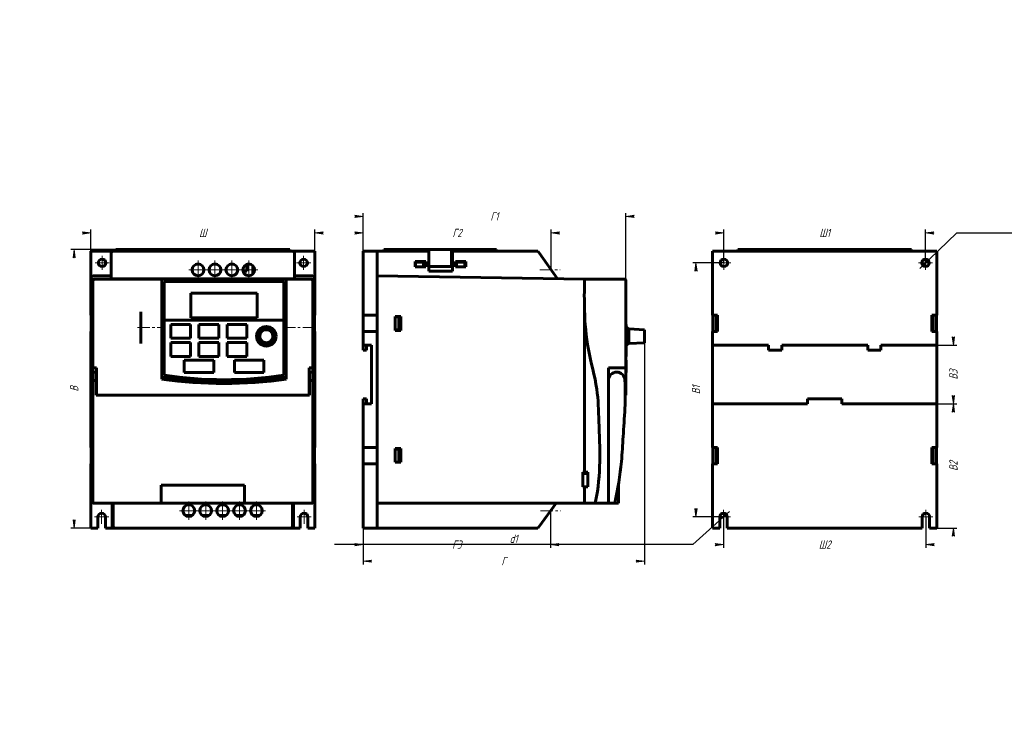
# Model space of a CAD drawing. Header units: millimetres. Extents: x 0 to 594, y 0 to 420.
import ezdxf

# ---------------------------------------------------------------- set-up
doc = ezdxf.new("R2010")
doc.units = ezdxf.units.MM
for name, pattern in [('K5LT_AXLED', [12, 7.5, -1.5, 1.5, -1.5]), ('K5LT_BASIC', [0]), ('K5LT_THIN', [0])]:
    doc.linetypes.add(name, pattern=pattern)
doc.layers.add('Системный слой', color=7, linetype='Continuous')
doc.styles.add('KDIMTEXTSTYLE', font='GOST_AU.SHX', dxfattribs={"width": 0.96, "oblique": 15, "height": 5})
doc.dimstyles.new('KDIMSTYLE (1.00)', dxfattribs={"dimtxt": 5, "dimasz": 1, "dimexe": 2, "dimexo": 0, "dimgap": 1, "dimtad": 1, "dimtxsty": 'KDIMTEXTSTYLE', "dimsah": 1, "dimcen": 0, "dimdle": 1, "dimadec": 0, "dimazin": 0, "dimtfac": 0.667, "dimtmove": 0, "dimatfit": 3, "dimfxl": 1, "dimtvp": 1, "dimtolj": 1, "dimtzin": 0, "dimarcsym": 0})

# ---------------------------------------------------------------- blocks, each defined once
blk = doc.blocks.new('U0')
at = {"layer": 'Системный слой', "color": 150, "linetype": 'K5LT_BASIC', "lineweight": 60, "true_color": 0x0080ff}
for p, q in [((45.1, 263.53), (44.95, 263.53)), ((176.05, 263.53), (175.9, 263.53))]:
    blk.add_line(p, q, dxfattribs=at)
blk = doc.blocks.new('U1')
at = {"layer": 'Системный слой', "color": 150, "linetype": 'K5LT_BASIC', "lineweight": 60, "true_color": 0x0080ff}
for p, q in [((43.39, 128.82), (43.1, 129.53)), ((44.1, 128.53), (43.39, 128.82))]:
    blk.add_line(p, q, dxfattribs=at)
blk = doc.blocks.new('U2')
at = {"layer": 'Системный слой', "color": 150, "linetype": 'K5LT_BASIC', "lineweight": 60, "true_color": 0x0080ff}
for p, q in [((85.8, 263.53), (86.4, 263.53)), ((160.2, 263.53), (160.8, 263.53))]:
    blk.add_line(p, q, dxfattribs=at)
blk = doc.blocks.new('U3')
at = {"layer": 'Системный слой', "color": 150, "linetype": 'K5LT_BASIC', "lineweight": 60, "true_color": 0x0080ff}
for p, q in [((56.25, 280.53), (42.85, 280.53)), ((178.15, 280.53), (164.75, 280.53))]:
    blk.add_line(p, q, dxfattribs=at)
blk = doc.blocks.new('U4')
at = {"layer": 'Системный слой', "color": 150, "linetype": 'K5LT_BASIC', "lineweight": 60, "true_color": 0x0080ff}
for p, q in [((51.7, 113.53), (57.38, 113.53)), ((163.62, 113.53), (169.3, 113.53))]:
    blk.add_line(p, q, dxfattribs=at)
blk = doc.blocks.new('U5')
at = {"layer": 'Системный слой', "color": 30, "linetype": 'K5LT_AXLED', "lineweight": 18, "true_color": 0xff8000}
for q in [(45.45, 273.38), (49.7, 277.63), (53.95, 273.38), (49.7, 269.13)]:
    blk.add_line((49.7, 273.38), q, dxfattribs=at)
blk = doc.blocks.new('U6')
at = {"layer": 'Системный слой', "color": 30, "linetype": 'K5LT_AXLED', "lineweight": 18, "true_color": 0xff8000}
for q in [(102.02, 129.53), (96.47, 123.98), (107.57, 123.98), (102.02, 118.43)]:
    blk.add_line((102.02, 123.98), q, dxfattribs=at)
blk = doc.blocks.new('U7')
at = {"layer": 'Системный слой', "color": 30, "linetype": 'K5LT_AXLED', "lineweight": 18, "true_color": 0xff8000}
for q in [(107.6, 274.73), (102.05, 269.18), (113.15, 269.18), (107.6, 263.63)]:
    blk.add_line((107.6, 269.18), q, dxfattribs=at)
blk = doc.blocks.new('U8')
at = {"layer": 'Системный слой', "color": 30, "linetype": 'K5LT_AXLED', "lineweight": 18, "true_color": 0xff8000}
for q in [(112.22, 129.53), (106.67, 123.98), (117.77, 123.98), (112.22, 118.43)]:
    blk.add_line((112.22, 123.98), q, dxfattribs=at)
blk = doc.blocks.new('U9')
at = {"layer": 'Системный слой', "color": 30, "linetype": 'K5LT_AXLED', "lineweight": 18, "true_color": 0xff8000}
for q in [(117.8, 274.73), (112.25, 269.18), (123.35, 269.18), (117.8, 263.63)]:
    blk.add_line((117.8, 269.18), q, dxfattribs=at)
blk = doc.blocks.new('U10')
at = {"layer": 'Системный слой', "color": 30, "linetype": 'K5LT_AXLED', "lineweight": 18, "true_color": 0xff8000}
for q in [(122.42, 129.53), (116.87, 123.98), (127.97, 123.98), (122.42, 118.43)]:
    blk.add_line((122.42, 123.98), q, dxfattribs=at)
blk = doc.blocks.new('U11')
at = {"layer": 'Системный слой', "color": 30, "linetype": 'K5LT_AXLED', "lineweight": 18, "true_color": 0xff8000}
for q in [(128, 274.73), (122.45, 269.18), (133.55, 269.18), (128, 263.63)]:
    blk.add_line((128, 269.18), q, dxfattribs=at)
blk = doc.blocks.new('U12')
at = {"layer": 'Системный слой', "color": 30, "linetype": 'K5LT_AXLED', "lineweight": 18, "true_color": 0xff8000}
for q in [(132.62, 129.53), (127.07, 123.98), (138.17, 123.98), (132.62, 118.43)]:
    blk.add_line((132.62, 123.98), q, dxfattribs=at)
blk = doc.blocks.new('U13')
at = {"layer": 'Системный слой', "color": 30, "linetype": 'K5LT_AXLED', "lineweight": 18, "true_color": 0xff8000}
for q in [(138.2, 274.73), (132.65, 269.18), (143.75, 269.18), (138.2, 263.63)]:
    blk.add_line((138.2, 269.18), q, dxfattribs=at)
blk = doc.blocks.new('U14')
at = {"layer": 'Системный слой', "color": 30, "linetype": 'K5LT_AXLED', "lineweight": 18, "true_color": 0xff8000}
for q in [(142.82, 129.53), (137.27, 123.98), (148.37, 123.98), (142.82, 118.43)]:
    blk.add_line((142.82, 123.98), q, dxfattribs=at)
blk = doc.blocks.new('U15')
at = {"layer": 'Системный слой', "color": 30, "linetype": 'K5LT_AXLED', "lineweight": 18, "true_color": 0xff8000}
for q in [(167.05, 273.38), (171.3, 277.63), (175.55, 273.38), (171.3, 269.13)]:
    blk.add_line((171.3, 273.38), q, dxfattribs=at)
blk = doc.blocks.new('U16')
at = {"layer": 'Системный слой', "color": 30, "linetype": 'K5LT_AXLED', "lineweight": 18, "true_color": 0xff8000}
for q in [(45.2, 120.28), (49.45, 124.53), (53.7, 120.28), (49.45, 116.03)]:
    blk.add_line((49.45, 120.28), q, dxfattribs=at)
blk = doc.blocks.new('U17')
at = {"layer": 'Системный слой', "color": 30, "linetype": 'K5LT_AXLED', "lineweight": 18, "true_color": 0xff8000}
for q in [(167.3, 120.28), (171.55, 124.53), (175.8, 120.28), (171.55, 116.03)]:
    blk.add_line((171.55, 120.28), q, dxfattribs=at)
blk = doc.blocks.new('KDIMARROW_01')
at = {"layer": 'Системный слой'}
blk.add_hatch(color=0, dxfattribs=at).paths.add_polyline_path([(0, 0), (-5, 0.66), (-4.5, 0), (-5, -0.66)])
at = {"layer": 'Системный слой', "color": 0, "linetype": 'K5LT_THIN', "lineweight": 18}
for p, q in [((-4.5, 0), (-5, 0.66)), ((-5, 0.66), (0, 0)), ((0, 0), (-5, -0.66)), ((-5, -0.66), (-4.5, 0)), ((0, 0), (-1, 0))]:
    blk.add_line(p, q, dxfattribs=at)
blk = doc.blocks.new('U18')
at = {"layer": 'Системный слой', "color": 150, "linetype": 'K5LT_BASIC', "lineweight": 60, "true_color": 0x0080ff}
for p, q in [((215.75, 241.93), (215.75, 231.93)), ((215.75, 162.13), (215.75, 152.13))]:
    blk.add_line(p, q, dxfattribs=at)
blk = doc.blocks.new('U19')
at = {"layer": 'Системный слой', "color": 150, "linetype": 'K5LT_BASIC', "lineweight": 60, "true_color": 0x0080ff}
for p, q in [((347.19, 128.71), (347.25, 128.98)), ((347.25, 128.98), (347.31, 129.25)), ((347.31, 129.25), (347.37, 129.53))]:
    blk.add_line(p, q, dxfattribs=at)
blk = doc.blocks.new('U20')
at = {"layer": 'Системный слой', "color": 150, "linetype": 'K5LT_BASIC', "lineweight": 60, "true_color": 0x0080ff}
for p, q in [((244.7, 281.43), (243.7, 281.43)), ((263.6, 281.43), (262.6, 281.43))]:
    blk.add_line(p, q, dxfattribs=at)
blk = doc.blocks.new('U21')
at = {"layer": 'Системный слой', "color": 150, "linetype": 'K5LT_BASIC', "lineweight": 60, "true_color": 0x0080ff}
for p, q in [((418.25, 241.93), (418.25, 231.93)), ((418.25, 162.13), (418.25, 152.13))]:
    blk.add_line(p, q, dxfattribs=at)
blk = doc.blocks.new('U22')
at = {"layer": 'Системный слой', "color": 150, "linetype": 'K5LT_BASIC', "lineweight": 60, "true_color": 0x0080ff}
for p, q in [((553.05, 241.93), (553.05, 231.93)), ((553.05, 162.13), (553.05, 152.13))]:
    blk.add_line(p, q, dxfattribs=at)
blk = doc.blocks.new('U23')
at = {"layer": 'Системный слой', "color": 150, "linetype": 'K5LT_BASIC', "lineweight": 60, "true_color": 0x0080ff}
for p, q in [((420.25, 241.93), (420.25, 231.93)), ((420.25, 162.13), (420.25, 152.13))]:
    blk.add_line(p, q, dxfattribs=at)
blk = doc.blocks.new('U24')
at = {"layer": 'Системный слой', "color": 150, "linetype": 'K5LT_BASIC', "lineweight": 60, "true_color": 0x0080ff}
for p, q in [((551.05, 241.93), (551.05, 231.93)), ((551.05, 162.13), (551.05, 152.13))]:
    blk.add_line(p, q, dxfattribs=at)
blk = doc.blocks.new('U25')
at = {"layer": 'Системный слой', "color": 150, "linetype": 'K5LT_BASIC', "lineweight": 60, "true_color": 0x0080ff}
for p, q in [((420.35, 241.03), (420.35, 240.93)), ((420.35, 232.93), (420.35, 232.63))]:
    blk.add_line(p, q, dxfattribs=at)
blk = doc.blocks.new('U26')
at = {"layer": 'Системный слой', "color": 150, "linetype": 'K5LT_BASIC', "lineweight": 60, "true_color": 0x0080ff}
for p, q in [((550.95, 241.03), (550.95, 240.93)), ((550.95, 232.93), (550.95, 232.63))]:
    blk.add_line(p, q, dxfattribs=at)
blk = doc.blocks.new('U27')
at = {"layer": 'Системный слой', "color": 30, "linetype": 'K5LT_AXLED', "lineweight": 18, "true_color": 0xff8000}
for q in [(420.6, 273.38), (424.85, 277.63), (429.1, 273.38), (424.85, 269.13)]:
    blk.add_line((424.85, 273.38), q, dxfattribs=at)
blk = doc.blocks.new('U28')
at = {"layer": 'Системный слой', "color": 30, "linetype": 'K5LT_AXLED', "lineweight": 18, "true_color": 0xff8000}
for q in [(542.2, 273.38), (546.45, 277.63), (550.7, 273.38), (546.45, 269.13)]:
    blk.add_line((546.45, 273.38), q, dxfattribs=at)
blk = doc.blocks.new('U29')
at = {"layer": 'Системный слой', "color": 30, "linetype": 'K5LT_AXLED', "lineweight": 18, "true_color": 0xff8000}
for q in [(420.35, 120.28), (424.6, 124.53), (428.85, 120.28), (424.6, 116.03)]:
    blk.add_line((424.6, 120.28), q, dxfattribs=at)
blk = doc.blocks.new('U30')
at = {"layer": 'Системный слой', "color": 30, "linetype": 'K5LT_AXLED', "lineweight": 18, "true_color": 0xff8000}
for q in [(542.45, 120.28), (546.7, 124.53), (550.95, 120.28), (546.7, 116.03)]:
    blk.add_line((546.7, 120.28), q, dxfattribs=at)
blk = doc.blocks.new('KDIMARROW_02')
at = {"layer": 'Системный слой'}
blk.add_hatch(color=0, dxfattribs=at).paths.add_polyline_path([(4.5, 0), (5, 0.66), (0, 0), (5, -0.66)])
at = {"layer": 'Системный слой', "color": 0, "linetype": 'K5LT_THIN', "lineweight": 18}
for p, q in [((0, 0), (-1, 0)), ((5, 0.66), (0, 0)), ((0, 0), (5, -0.66)), ((0, 0), (7, 0)), ((4.5, 0), (5, 0.66)), ((5, -0.66), (4.5, 0))]:
    blk.add_line(p, q, dxfattribs=at)

msp = doc.modelspace()

# ---------------------------------------------------------------- linework, layer by layer
at = {"layer": 'Системный слой', "color": 150, "linetype": 'K5LT_BASIC', "lineweight": 60, "true_color": 0x0080ff}
for p, q in [((42.849, 280.525), (42.849, 241.925)), ((55.249, 279.525), (55.249, 263.787)), ((164.749, 280.525), (56.249, 280.525)), ((58.049, 280.525), (58.049, 281.425)), ((58.049, 281.425), (162.949, 281.425)), ((162.949, 280.525), (162.949, 281.425)), ((165.749, 263.787), (165.749, 279.525)), ((178.149, 241.925), (178.149, 280.525)), ((207.149, 280.525), (207.149, 241.925)), ((207.149, 280.525), (215.749, 280.525)), ((215.749, 280.525), (246.749, 280.525)), ((215.749, 280.525), (215.749, 241.925)), ((219.699, 280.525), (219.699, 281.425)), ((219.699, 281.425), (243.699, 281.425)), ((243.699, 281.425), (243.699, 280.525)), ((244.699, 280.525), (244.699, 281.425)), ((246.749, 281.425), (244.699, 281.425)), ((246.749, 281.425), (260.549, 281.425)), ((246.749, 281.425), (246.749, 280.525)), ((246.749, 280.525), (246.749, 279.525)), ((246.749, 279.525), (246.749, 268.325)), ((262.599, 281.425), (260.549, 281.425)), ((260.549, 271.125), (260.549, 281.425)), ((261.049, 280.525), (312.649, 280.525)), ((261.049, 279.525), (261.049, 280.525)), ((261.049, 268.325), (261.049, 279.525)), ((262.599, 281.425), (262.599, 280.525)), ((263.599, 281.425), (287.599, 281.425)), ((263.599, 280.525), (263.599, 281.425)), ((287.599, 280.525), (287.599, 281.425)), ((313.348, 279.525), (312.649, 280.525)), ((313.348, 279.525), (324.349, 263.787)), ((417.999, 280.525), (553.299, 280.525)), ((417.999, 241.925), (417.999, 280.525)), ((433.199, 280.525), (433.199, 281.425)), ((433.199, 281.425), (538.099, 281.425)), ((538.099, 280.525), (538.099, 281.425)), ((553.299, 280.525), (553.299, 241.925)), ((238.649, 274.125), (238.649, 270.925)), ((244.949, 274.125), (238.649, 274.125)), ((243.699, 273.825), (238.699, 273.825)), ((238.699, 273.825), (238.699, 271.068)), ((243.699, 271.068), (243.699, 273.825)), ((244.949, 270.925), (244.949, 274.125)), ((262.849, 274.125), (262.849, 270.925)), ((269.149, 274.125), (262.849, 274.125)), ((263.599, 273.825), (263.599, 271.068)), ((268.599, 273.825), (263.599, 273.825)), ((268.599, 271.068), (268.599, 273.825)), ((269.149, 270.925), (269.149, 274.125)), ((106.663, 272.599), (108.535, 272.599)), ((116.863, 272.599), (118.735, 272.599)), ((127.063, 272.599), (128.935, 272.599)), ((137.049, 268.425), (134.729, 268.425)), ((137.049, 272.534), (137.049, 268.425)), ((137.263, 272.599), (139.135, 272.599)), ((140.749, 271.645), (140.749, 266.705)), ((238.649, 270.925), (244.949, 270.925)), ((238.699, 270.925), (238.699, 271.068)), ((243.699, 271.068), (243.699, 270.925)), ((246.749, 271.125), (260.549, 271.125)), ((246.749, 268.325), (261.049, 268.325)), ((262.849, 270.925), (269.149, 270.925)), ((263.599, 270.925), (263.599, 271.068)), ((268.599, 271.068), (268.599, 270.925)), ((43.099, 264.525), (43.099, 129.525)), ((55.249, 265.525), (44.099, 265.525)), ((44.099, 262.525), (44.099, 210.125)), ((85.799, 263.525), (45.099, 263.525)), ((165.749, 263.787), (55.249, 263.787)), ((56.399, 263.642), (56.399, 263.597)), ((64.499, 263.642), (56.399, 263.642)), ((56.399, 263.597), (64.499, 263.597)), ((64.499, 263.597), (64.499, 263.642)), ((85.799, 263.525), (85.799, 262.525)), ((85.799, 262.525), (85.799, 243.864)), ((160.199, 263.525), (86.399, 263.525)), ((159.499, 262.225), (87.099, 262.225)), ((87.099, 262.225), (87.099, 205.635)), ((159.399, 262.125), (87.199, 262.125)), ((87.199, 262.125), (87.199, 238.925)), ((164.599, 263.642), (156.499, 263.642)), ((156.499, 263.642), (156.499, 263.597)), ((156.499, 263.597), (164.599, 263.597)), ((159.399, 238.925), (159.399, 262.125)), ((159.499, 205.635), (159.499, 262.225)), ((160.799, 262.525), (160.799, 263.525)), ((175.899, 263.525), (160.799, 263.525)), ((160.799, 243.864), (160.799, 262.525)), ((164.599, 263.597), (164.599, 263.642)), ((176.899, 265.525), (165.749, 265.525)), ((176.899, 243.864), (176.899, 262.525)), ((177.899, 264.525), (177.899, 129.525)), ((340.749, 263.525), (215.749, 265.525)), ((340.749, 263.525), (364.649, 263.525)), ((364.649, 263.525), (365.049, 263.525)), ((365.649, 262.925), (365.649, 262.525)), ((365.649, 262.525), (365.649, 210.125)), ((103.299, 255.125), (103.299, 240.325)), ((143.299, 255.125), (103.299, 255.125)), ((143.299, 240.325), (143.299, 255.125)), ((43.949, 129.525), (43.949, 244.906)), ((72.999, 224.786), (72.999, 243.864)), ((85.799, 243.864), (85.799, 241.003)), ((160.799, 241.003), (160.799, 243.864)), ((176.899, 243.864), (176.899, 241.957)), ((177.049, 129.525), (177.049, 244.906)), ((340.749, 147.225), (340.749, 244.906)), ((43.099, 241.925), (42.849, 241.925)), ((43.172, 232.625), (43.172, 241.025)), ((43.172, 241.025), (43.196, 241.025)), ((43.196, 241.025), (43.196, 232.625)), ((85.799, 242.064), (85.799, 226.586)), ((87.199, 238.925), (159.399, 238.925)), ((159.399, 238.825), (87.199, 238.825)), ((87.199, 238.825), (87.199, 205.721)), ((103.299, 240.325), (143.299, 240.325)), ((159.399, 205.721), (159.399, 238.825)), ((160.799, 226.586), (160.799, 242.064)), ((176.899, 241.957), (176.899, 226.694)), ((177.803, 241.025), (177.826, 241.025)), ((177.803, 232.625), (177.803, 241.025)), ((177.826, 241.025), (177.826, 232.625)), ((178.149, 241.925), (177.899, 241.925)), ((207.149, 231.925), (207.149, 241.925)), ((215.749, 241.925), (207.149, 241.925)), ((226.449, 232.625), (226.449, 241.025)), ((226.449, 241.025), (229.949, 241.025)), ((228.526, 240.925), (226.449, 240.925)), ((228.526, 240.925), (228.749, 240.925)), ((228.749, 232.925), (228.749, 240.925)), ((229.949, 241.025), (229.949, 232.625)), ((417.999, 241.925), (420.999, 241.925)), ((420.322, 232.625), (420.322, 241.025)), ((420.322, 241.025), (420.346, 241.025)), ((420.999, 240.925), (420.322, 240.925)), ((420.999, 241.925), (420.999, 231.925)), ((550.299, 231.925), (550.299, 241.925)), ((550.299, 241.925), (553.299, 241.925)), ((550.299, 240.925), (550.976, 240.925)), ((550.976, 241.025), (550.952, 241.025)), ((550.976, 232.625), (550.976, 241.025)), ((42.849, 231.925), (42.849, 162.125)), ((42.849, 231.925), (43.099, 231.925)), ((43.196, 232.625), (43.172, 232.625)), ((91.099, 236.325), (91.099, 227.925)), ((103.099, 236.325), (91.099, 236.325)), ((103.099, 227.925), (103.099, 236.325)), ((120.099, 236.325), (108.099, 236.325)), ((108.099, 236.325), (108.099, 227.925)), ((120.099, 227.925), (120.099, 236.325)), ((137.099, 236.325), (125.099, 236.325)), ((125.099, 236.325), (125.099, 227.925)), ((137.099, 227.925), (137.099, 236.325)), ((177.826, 232.625), (177.803, 232.625)), ((177.899, 231.925), (178.149, 231.925)), ((178.149, 162.125), (178.149, 231.925)), ((207.149, 231.925), (207.149, 223.825)), ((207.149, 231.925), (215.749, 231.925)), ((215.749, 231.925), (215.749, 162.125)), ((226.449, 232.925), (228.526, 232.925)), ((229.949, 232.625), (226.449, 232.625)), ((228.749, 232.925), (228.526, 232.925)), ((365.649, 236.325), (365.949, 236.325)), ((365.949, 236.325), (365.949, 227.925)), ((367.499, 233.525), (365.949, 234.782)), ((367.499, 233.525), (367.499, 224.725)), ((376.999, 233.075), (367.499, 233.525)), ((376.999, 233.075), (376.999, 225.175)), ((417.999, 223.825), (417.999, 231.925)), ((420.999, 231.925), (417.999, 231.925)), ((420.999, 232.925), (420.322, 232.925)), ((420.346, 232.625), (420.322, 232.625)), ((550.299, 232.925), (550.976, 232.925)), ((553.299, 231.925), (550.299, 231.925)), ((550.952, 232.625), (550.976, 232.625)), ((553.299, 231.925), (553.299, 223.825)), ((85.799, 227.648), (85.799, 224.786)), ((91.099, 227.925), (103.099, 227.925)), ((108.099, 227.925), (120.099, 227.925)), ((125.099, 227.925), (137.099, 227.925)), ((160.799, 224.786), (160.799, 227.648)), ((176.899, 226.694), (176.899, 224.786)), ((365.649, 227.925), (365.949, 227.925)), ((85.799, 224.786), (85.799, 203.325)), ((91.099, 225.325), (91.099, 216.925)), ((103.099, 225.325), (91.099, 225.325)), ((103.099, 216.925), (103.099, 225.325)), ((108.099, 225.325), (108.099, 216.925)), ((120.099, 225.325), (108.099, 225.325)), ((120.099, 216.925), (120.099, 225.325)), ((137.099, 225.325), (125.099, 225.325)), ((125.099, 225.325), (125.099, 216.925)), ((137.099, 216.925), (137.099, 225.325)), ((160.799, 203.325), (160.799, 224.786)), ((176.899, 210.125), (176.899, 224.786)), ((212.149, 223.825), (207.149, 223.825)), ((207.149, 220.825), (207.149, 223.825)), ((209.149, 220.825), (207.149, 220.825)), ((209.149, 220.825), (209.149, 223.825)), ((212.149, 188.325), (212.149, 223.825)), ((365.649, 225.325), (365.949, 225.325)), ((365.949, 225.325), (365.949, 216.925)), ((367.499, 224.725), (365.949, 223.468)), ((376.999, 225.175), (367.499, 224.725)), ((417.999, 223.825), (451.699, 223.825)), ((417.999, 223.825), (417.999, 188.325)), ((451.699, 223.825), (451.699, 220.825)), ((451.699, 220.825), (459.699, 220.825)), ((459.699, 223.825), (511.599, 223.825)), ((459.699, 220.825), (459.699, 223.825)), ((511.599, 223.825), (511.599, 220.825)), ((511.599, 220.825), (519.599, 220.825)), ((519.599, 223.825), (553.299, 223.825)), ((519.599, 220.825), (519.599, 223.825)), ((553.299, 188.325), (553.299, 223.825)), ((91.099, 216.925), (103.099, 216.925)), ((117.049, 214.725), (99.249, 214.725)), ((99.249, 214.725), (99.249, 207.325)), ((108.099, 216.925), (120.099, 216.925)), ((117.049, 207.325), (117.049, 214.725)), ((125.099, 216.925), (137.099, 216.925)), ((129.549, 214.725), (129.549, 207.325)), ((147.349, 214.725), (129.549, 214.725)), ((147.349, 207.325), (147.349, 214.725)), ((365.649, 216.925), (365.949, 216.925)), ((365.649, 214.725), (365.949, 214.725)), ((365.949, 214.725), (365.949, 207.325)), ((44.099, 210.125), (44.099, 128.525)), ((45.099, 210.125), (44.099, 210.125)), ((45.099, 210.125), (46.299, 210.125)), ((46.299, 210.125), (46.299, 193.625)), ((174.699, 210.125), (175.899, 210.125)), ((174.699, 193.625), (174.699, 210.125)), ((176.899, 210.125), (175.899, 210.125)), ((176.899, 210.125), (176.899, 129.525)), ((355.149, 210.125), (355.149, 128.525)), ((355.149, 210.125), (364.649, 210.125)), ((365.649, 210.125), (364.649, 210.125)), ((365.649, 210.125), (365.649, 193.625)), ((44.149, 202.525), (44.149, 207.525)), ((46.149, 207.525), (44.149, 207.525)), ((46.149, 202.525), (44.149, 202.525)), ((44.149, 128.525), (44.149, 202.525)), ((46.149, 202.525), (46.149, 207.525)), ((46.149, 193.525), (46.149, 202.525)), ((99.249, 207.325), (117.049, 207.325)), ((129.549, 207.325), (147.349, 207.325)), ((176.849, 207.525), (174.849, 207.525)), ((174.849, 202.525), (174.849, 207.525)), ((176.849, 202.525), (174.849, 202.525)), ((174.849, 193.525), (174.849, 202.525)), ((176.849, 202.525), (176.849, 207.525)), ((176.849, 128.525), (176.849, 202.525)), ((365.649, 207.325), (365.949, 207.325)), ((174.849, 193.525), (46.149, 193.525)), ((46.299, 193.625), (174.699, 193.625)), ((207.149, 188.325), (207.149, 191.325)), ((209.149, 191.325), (207.149, 191.325)), ((209.149, 188.325), (209.149, 191.325)), ((365.359, 193.625), (365.649, 193.625)), ((475.249, 191.325), (475.249, 188.325)), ((496.049, 191.325), (475.249, 191.325)), ((496.049, 188.325), (496.049, 191.325)), ((207.149, 188.325), (207.149, 162.125)), ((207.149, 188.325), (212.149, 188.325)), ((417.999, 162.125), (417.999, 188.325)), ((475.249, 188.325), (417.999, 188.325)), ((553.299, 188.325), (496.049, 188.325)), ((553.299, 188.325), (553.299, 162.125)), ((43.099, 162.125), (42.849, 162.125)), ((43.172, 161.525), (43.196, 161.525)), ((43.172, 153.125), (43.172, 161.525)), ((43.196, 161.525), (43.196, 153.125)), ((177.803, 153.125), (177.803, 161.525)), ((177.803, 161.525), (177.826, 161.525)), ((177.826, 161.525), (177.826, 153.125)), ((178.149, 162.125), (177.899, 162.125)), ((207.149, 152.125), (207.149, 162.125)), ((215.749, 162.125), (207.149, 162.125)), ((226.449, 161.525), (229.949, 161.525)), ((226.449, 153.125), (226.449, 161.525)), ((228.526, 161.125), (226.449, 161.125)), ((228.526, 161.125), (228.749, 161.125)), ((228.749, 153.125), (228.749, 161.125)), ((229.949, 161.525), (229.949, 153.125)), ((417.999, 162.125), (420.999, 162.125)), ((420.322, 153.125), (420.322, 161.525)), ((420.322, 161.525), (420.346, 161.525)), ((420.999, 161.125), (420.322, 161.125)), ((420.346, 161.525), (420.346, 161.125)), ((420.999, 162.125), (420.999, 152.125)), ((550.299, 152.125), (550.299, 162.125)), ((550.299, 162.125), (553.299, 162.125)), ((550.299, 161.125), (550.976, 161.125)), ((550.952, 161.525), (550.952, 161.125)), ((550.976, 161.525), (550.952, 161.525)), ((550.976, 153.125), (550.976, 161.525)), ((42.849, 152.125), (42.849, 113.525)), ((42.849, 152.125), (43.099, 152.125)), ((43.196, 153.125), (43.172, 153.125)), ((177.826, 153.125), (177.803, 153.125)), ((177.899, 152.125), (178.149, 152.125)), ((178.149, 113.525), (178.149, 152.125)), ((207.149, 152.125), (207.149, 113.525)), ((207.149, 152.125), (215.749, 152.125)), ((215.749, 152.125), (215.749, 113.525)), ((229.949, 153.125), (226.449, 153.125)), ((417.999, 113.525), (417.999, 152.125)), ((420.999, 152.125), (417.999, 152.125)), ((420.999, 153.125), (420.322, 153.125)), ((550.299, 153.125), (550.976, 153.125)), ((553.299, 152.125), (550.299, 152.125)), ((553.299, 152.125), (553.299, 113.525)), ((43.942, 138.425), (43.942, 147.225)), ((43.942, 147.225), (43.949, 147.225)), ((177.049, 147.225), (177.057, 147.225)), ((177.057, 147.225), (177.057, 138.425)), ((339.649, 138.425), (339.649, 147.225)), ((339.649, 147.225), (340.749, 147.225)), ((339.649, 146.425), (339.872, 146.425)), ((342.649, 146.425), (339.872, 146.425)), ((340.749, 147.225), (342.849, 147.225)), ((342.649, 146.425), (342.849, 146.425)), ((342.649, 138.425), (342.649, 146.425)), ((342.849, 147.225), (342.849, 138.425)), ((43.949, 138.425), (43.942, 138.425)), ((135.699, 139.27), (85.299, 139.27)), ((85.299, 139.27), (85.299, 128.525)), ((135.699, 139.27), (135.699, 128.525)), ((177.057, 138.425), (177.049, 138.425)), ((340.749, 138.425), (339.649, 138.425)), ((340.749, 129.525), (340.749, 138.425)), ((342.849, 138.425), (340.749, 138.425)), ((361.149, 139.27), (361.149, 128.525)), ((44.099, 128.525), (44.149, 128.525)), ((85.299, 128.525), (44.149, 128.525)), ((55.749, 128.525), (55.749, 114.525)), ((56.449, 128.525), (56.382, 114.525)), ((135.699, 128.525), (85.299, 128.525)), ((176.849, 128.525), (135.699, 128.525)), ((164.616, 114.525), (164.549, 128.525)), ((165.249, 128.525), (165.249, 114.525)), ((176.849, 128.525), (176.899, 128.525)), ((215.749, 128.525), (340.746, 128.525)), ((323.649, 128.525), (313.382, 114.525)), ((340.746, 128.525), (347.149, 128.525)), ((347.149, 128.525), (347.162, 128.581)), ((355.149, 128.525), (347.149, 128.525)), ((355.149, 128.525), (359.049, 128.525)), ((361.149, 128.525), (359.049, 128.525)), ((47.199, 120.275), (47.199, 113.525)), ((51.699, 113.525), (51.699, 120.275)), ((104.172, 121.152), (99.868, 121.152)), ((114.373, 121.152), (110.068, 121.152)), ((124.573, 121.152), (120.268, 121.152)), ((134.773, 121.152), (130.468, 121.152)), ((144.973, 121.152), (140.668, 121.152)), ((169.299, 120.275), (169.299, 113.525)), ((173.799, 113.525), (173.799, 120.275)), ((422.349, 113.525), (422.349, 120.275)), ((426.849, 120.275), (426.849, 113.525)), ((544.449, 113.525), (544.449, 120.275)), ((548.949, 120.275), (548.949, 113.525)), ((42.849, 113.525), (47.199, 113.525)), ((57.378, 113.525), (56.749, 113.525)), ((57.378, 113.525), (163.62, 113.525)), ((164.249, 113.525), (163.62, 113.525)), ((173.799, 113.525), (178.149, 113.525)), ((207.149, 113.525), (215.749, 113.525)), ((312.649, 113.525), (215.749, 113.525)), ((313.382, 114.525), (312.649, 113.525)), ((422.349, 113.525), (417.999, 113.525)), ((544.449, 113.525), (426.849, 113.525)), ((553.299, 113.525), (548.949, 113.525))]:
    msp.add_line(p, q, dxfattribs=at)
at = {"layer": 'Системный слой', "color": 30, "linetype": 'K5LT_AXLED', "lineweight": 18, "true_color": 0xff8000}
for p, q in [((313.876, 269.175), (326.03, 269.175)), ((70.999, 234.325), (87.799, 234.325)), ((158.799, 234.325), (177.899, 234.325)), ((314.221, 123.975), (326.376, 123.975))]:
    msp.add_line(p, q, dxfattribs=at)
at = {"layer": 'Системный слой', "color": 150, "linetype": 'K5LT_BASIC', "lineweight": 60, "true_color": 0x0080ff}
for centre, radius in [((49.699, 273.375), 2.25), ((171.299, 273.375), 2.25), ((424.849, 273.375), 2.25), ((546.449, 273.375), 2.25), ((107.599, 269.175), 3.55), ((117.799, 269.175), 3.55), ((127.999, 269.175), 3.55), ((138.199, 269.175), 3.55), ((148.799, 229.125), 5.9), ((148.799, 229.125), 4.4), ((148.799, 229.125), 3.95), ((102.02, 123.975), 3.55), ((112.22, 123.975), 3.55), ((122.42, 123.975), 3.55), ((132.62, 123.975), 3.55), ((142.82, 123.975), 3.55)]:
    msp.add_circle(centre, radius, dxfattribs=at)
for centre, radius, start, end in [((56.249, 279.525), 1, 90, 180), ((164.749, 279.525), 1, 0, 90), ((45.099, 262.525), 1, 90, 180), ((86.399, 262.925), 0.6, 90, 180), ((160.199, 262.925), 0.6, 0, 90), ((175.899, 262.525), 1, 0, 90), ((364.649, 262.525), 1, 0, 90), ((365.049, 262.925), 0.6, 0, 90), ((86.399, 205.037), 0.6, 180, 260.976605), ((123.299, 462.392), 261.767, 261.763621, 278.236379), ((123.299, 437.4), 235.875, 260.976605, 279.023395), ((123.299, 437.4), 234.575, 261.122544, 278.877456), ((123.299, 437.4), 234.475, 261.143459, 278.856541), ((160.199, 205.037), 0.6, 279.023395, 0), ((360.149, 202.525), 5, 0, 180), ((44.949, 129.525), 1, 180, 211.788331), ((176.049, 129.525), 1, 323.130102, 0), ((175.899, 129.525), 1, 341.805128, 0), ((49.449, 120.275), 2.25, 0, 180), ((171.549, 120.275), 2.25, 0, 180), ((424.599, 120.275), 2.25, 0, 180), ((546.699, 120.275), 2.25, 0, 180)]:
    msp.add_arc(centre, radius, start, end, dxfattribs=at)
for centre, major_axis, ratio, start_param, end_param in [((44.099, 264.525), (-0.391, 0.92), 0.9998489, 5.881369, 7.4520566), ((176.899, 264.525), (-0.391, -0.92), 0.9998489, 1.9727214, 3.5434089), ((176.899, 129.525), (1, 0), 0.9999769, 4.712389, 6.2831853), ((56.749, 114.525), (-1, 0), 0.999979, 0, 1.5707963), ((57.382, 114.525), (-0.711, -0.706), 0.9952538, 5.4988094, 7.0696057), ((163.616, 114.525), (-0.711, 0.706), 0.9952538, 2.3551722, 3.9259686), ((164.249, 114.525), (-1, 0), 0.999979, 1.5707963, 3.1415927)]:
    msp.add_ellipse(centre, major_axis=major_axis, ratio=ratio, start_param=start_param, end_param=end_param, dxfattribs=at)
for points in [[(43.949, 244.906), (43.948, 250.779), (43.948, 256.652), (43.949, 262.525)], [(177.049, 244.906), (177.05, 250.779), (177.05, 256.652), (177.049, 262.525)], [(340.749, 244.906), (340.574, 250.788), (340.623, 256.679), (340.73, 262.525)], [(340.73, 262.525), (340.736, 262.859), (340.743, 263.192), (340.749, 263.525)]]:
    msp.add_open_spline(points, degree=3, dxfattribs=at)
for points, knots in [([(44.949, 263.525), (44.891, 263.525), (44.8, 263.517), (44.661, 263.486), (44.532, 263.438), (44.391, 263.36), (44.274, 263.267), (44.183, 263.171), (44.109, 263.073), (44.047, 262.964), (44, 262.847), (43.96, 262.702), (43.949, 262.595), (43.949, 262.525)], [0, 0, 0, 0, 1.5572146, 2.4289505, 3.7983168, 5.2298015, 6.7230442, 7.7809196, 8.7765974, 9.9934796, 11.1169007, 12.1469111, 14, 14, 14, 14]), ([(176.049, 263.525), (176.107, 263.525), (176.198, 263.517), (176.337, 263.486), (176.466, 263.438), (176.607, 263.36), (176.724, 263.267), (176.816, 263.171), (176.889, 263.073), (176.951, 262.964), (176.999, 262.847), (177.038, 262.702), (177.049, 262.595), (177.049, 262.525)], [0, 0, 0, 0, 1.5572146, 2.4289505, 3.7983168, 5.2298015, 6.7230442, 7.7809196, 8.7765974, 9.9934796, 11.1169007, 12.1469111, 14, 14, 14, 14]), ([(347.374, 129.525), (350.877, 145.537), (349.604, 168.102), (348.885, 199.011), (342.298, 220.862), (340.986, 236.945), (340.749, 244.906)], [0.0296247, 0.0296247, 0.0296247, 0.0296247, 1.4526358, 2.0319831, 2.7502781, 3.4519098, 3.4519098, 3.4519098, 3.4519098]), ([(359.049, 128.525), (360.898, 136.803), (363.039, 150.182), (364.268, 174.954), (365.83, 191.203), (365.149, 202.525)], [0, 0, 0, 0, 1.0264885, 1.6342343, 3, 3, 3, 3])]:
    msp.add_open_spline(points, degree=3, knots=knots, dxfattribs=at)

# ---------------------------------------------------------------- block references
at = {"layer": 'Системный слой'}
for name in ['U3', 'U20', 'U5', 'U7', 'U9', 'U11', 'U13', 'U15', 'U27', 'U28', 'U0', 'U2', 'U18', 'U21', 'U23', 'U25', 'U26', 'U24', 'U22', 'U1', 'U6', 'U8', 'U10', 'U12', 'U14', 'U19', 'U16', 'U17', 'U29', 'U30', 'U4']:
    msp.add_blockref(name, (0, 0), dxfattribs=at)

# ---------------------------------------------------------------- dimensions: what is measured, and where the dimension line sits
at = {"layer": 'Системный слой', "color": 7}
for base, p1, p2, location, text in [((207.149, 301.425), (365.649, 262.37), (207.149, 280.525), (286.399, 301.425), '\\H5.0;\\W0.965;\\Q15;\\H5.0;\\W0.965;\\Q15;\\Q15;Г1'), ((42.849, 291.425), (178.149, 280.525), (42.849, 280.525), (110.499, 291.425), '\\H5.0;\\W0.965;\\Q15;\\H5.0;\\W0.965;\\Q15;\\Q15;Ш'), ((207.149, 291.425), (320.583, 269.175), (207.149, 280.525), (263.866, 291.425), '\\H5.0;\\W0.965;\\Q15;\\H5.0;\\W0.965;\\Q15;\\Q15;Г2'), ((424.849, 291.425), (546.449, 273.375), (424.849, 273.375), (485.649, 291.425), '\\H5.0;\\W0.965;\\Q15;\\H5.0;\\W0.965;\\Q15;\\Q15;Ш1'), ((376.999, 93.525), (207.149, 113.525), (376.999, 229.125), (292.074, 93.525), '\\H5.0;\\W0.965;\\Q15;\\H5.0;\\W0.965;\\Q15;\\Q15;Г'), ((207.149, 103.525), (320.298, 123.975), (207.149, 113.525), (263.724, 103.525), '\\H5.0;\\W0.965;\\Q15;\\H5.0;\\W0.965;\\Q15;\\Q15;Г3'), ((424.599, 103.525), (546.699, 120.275), (424.599, 120.275), (485.649, 103.525), '\\H5.0;\\W0.965;\\Q15;\\H5.0;\\W0.965;\\Q15;\\Q15;Ш2')]:
    msp.add_linear_dim(base=base, p1=p1, p2=p2, location=location, text=text, dimstyle='KDIMSTYLE (1.00)', override={"dimexo": 0, "dimblk1": 'KDIMARROW_01', "dimblk2": 'KDIMARROW_01', "dimse1": 0, "dimse2": 0, "dimclrt": 7, "dimtolj": 1}, dxfattribs=at).render()
for center, location in [((546.449, 273.375), (565.299, 291.425)), ((424.599, 120.275), (405.999, 103.525))]:
    msp.add_diameter_dim(center=center, radius=2.25, location=location, text='\\H5.0;\\W0.965;\\Q15;\\H5.0;\\W0.965;\\Q15;\\Q15;d1', dimstyle='KDIMSTYLE (1.00)', override={"dimtih": 1, "dimtoh": 1, "dimblk1": 'KDIMARROW_02', "dimblk2": 'KDIMARROW_02', "dimclrt": 7, "dimtmove": 1, "dimatfit": 2, "dimtolj": 1}, dxfattribs=at).render()
for base, p1, p2, location, text in [((32.849, 281.425), (42.849, 113.525), (58.049, 281.425), (32.849, 197.475), '\\H5.0;\\W0.965;\\Q15;\\H5.0;\\W0.965;\\Q15;\\Q15;В'), ((407.999, 273.375), (424.599, 120.275), (424.849, 273.375), (407.999, 196.825), '\\H5.0;\\W0.965;\\Q15;\\H5.0;\\W0.965;\\Q15;\\Q15;В1'), ((563.299, 188.325), (553.299, 223.825), (553.299, 188.325), (563.299, 206.075), '\\H5.0;\\W0.965;\\Q15;\\H5.0;\\W0.965;\\Q15;\\Q15;В3'), ((563.299, 113.525), (553.299, 188.325), (553.299, 113.525), (563.299, 150.925), '\\H5.0;\\W0.965;\\Q15;\\H5.0;\\W0.965;\\Q15;\\Q15;В2')]:
    msp.add_linear_dim(base=base, p1=p1, p2=p2, angle=90, location=location, text=text, dimstyle='KDIMSTYLE (1.00)', override={"dimexo": 0, "dimblk1": 'KDIMARROW_01', "dimblk2": 'KDIMARROW_01', "dimse1": 0, "dimse2": 0, "dimclrt": 7, "dimtolj": 1}, dxfattribs=at).render()

doc.saveas('drawing.dxf')
